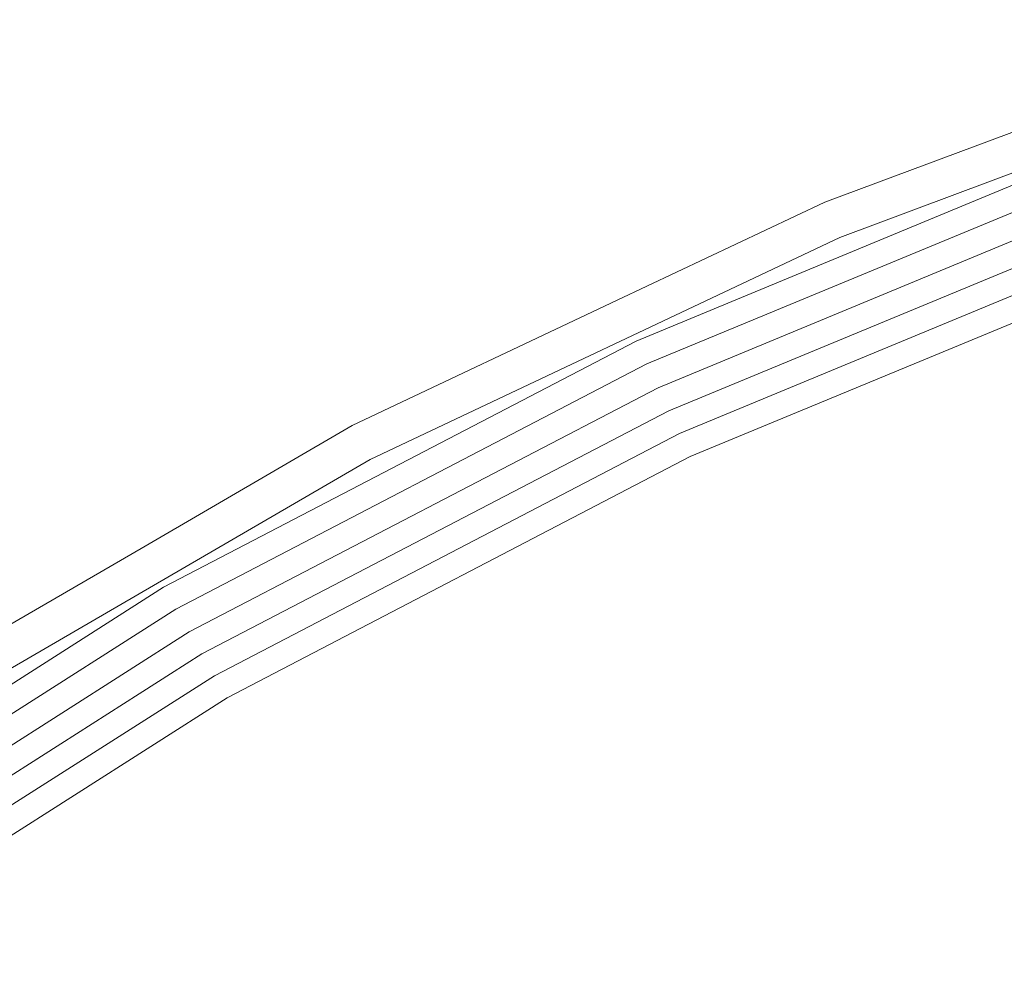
# Model space of a CAD drawing. Header units: millimetres. Extents: x -121 to 130, y -124 to 124.
# Tile 19 of 41: x -63 to -43, y 96 to 115. Entities that reach past the tile are written whole.
import ezdxf

# ---------------------------------------------------------------- set-up
doc = ezdxf.new("R2010")
doc.units = ezdxf.units.MM
doc.header["$LTSCALE"] = 25.4
doc.layers.add('Lighting-Moving Light', color=7, linetype='Continuous', lineweight=5, true_color=0x000000)

# ---------------------------------------------------------------- blocks, each defined once
blk = doc.blocks.new('Group-2-1')
at = {"layer": 'Lighting-Moving Light', "color": 7, "linetype": 'Continuous', "lineweight": 5, "transparency": 33554687}
for points, invisible_edges in [([(-38545.999, 5827.575, -578.545), (-38551.652, 5825.469, -578.545), (-38551.651, 5825.466, -578.48), (-38542.05, 5829.042, -578.48)], 14), ([(-38551.647, 5825.458, -578.415), (-38542.047, 5829.034, -578.415), (-38542.05, 5829.042, -578.48), (-38551.651, 5825.466, -578.48)], 15), ([(-38551.642, 5825.444, -578.352), (-38542.043, 5829.02, -578.352), (-38542.047, 5829.034, -578.415), (-38551.647, 5825.458, -578.415)], 15), ([(-38551.634, 5825.426, -578.29), (-38542.037, 5829.001, -578.29), (-38542.043, 5829.02, -578.352), (-38551.642, 5825.444, -578.352)], 15), ([(-38551.624, 5825.403, -578.23), (-38542.029, 5828.977, -578.23), (-38542.037, 5829.001, -578.29), (-38551.634, 5825.426, -578.29)], 15), ([(-38551.612, 5825.375, -578.172), (-38542.019, 5828.948, -578.172), (-38542.029, 5828.977, -578.23), (-38551.624, 5825.403, -578.23)], 15), ([(-38551.599, 5825.342, -578.117), (-38542.008, 5828.915, -578.117), (-38542.019, 5828.948, -578.172), (-38551.612, 5825.375, -578.172)], 15), ([(-38551.583, 5825.306, -578.066), (-38541.996, 5828.877, -578.066), (-38542.008, 5828.915, -578.117), (-38551.599, 5825.342, -578.117)], 15), ([(-38551.566, 5825.265, -578.018), (-38541.982, 5828.835, -578.018), (-38541.996, 5828.877, -578.066), (-38551.583, 5825.306, -578.066)], 15), ([(-38551.547, 5825.22, -577.974), (-38541.968, 5828.789, -577.974), (-38541.982, 5828.835, -578.018), (-38551.566, 5825.265, -578.018)], 15), ([(-38551.527, 5825.173, -577.935), (-38541.952, 5828.74, -577.935), (-38541.968, 5828.789, -577.974), (-38551.547, 5825.22, -577.974)], 15), ([(-38551.506, 5825.122, -577.9), (-38541.935, 5828.687, -577.9), (-38541.952, 5828.74, -577.935), (-38551.527, 5825.173, -577.935)], 15), ([(-38551.483, 5825.069, -577.87), (-38541.917, 5828.632, -577.87), (-38541.935, 5828.687, -577.9), (-38551.506, 5825.122, -577.9)], 15), ([(-38551.46, 5825.013, -577.845), (-38541.898, 5828.575, -577.845), (-38541.917, 5828.632, -577.87), (-38551.483, 5825.069, -577.87)], 15), ([(-38551.436, 5824.956, -577.825), (-38541.879, 5828.516, -577.825), (-38541.898, 5828.575, -577.845), (-38551.46, 5825.013, -577.845)], 15), ([(-38551.411, 5824.897, -577.811), (-38541.859, 5828.456, -577.811), (-38541.879, 5828.516, -577.825), (-38551.436, 5824.956, -577.825)], 15), ([(-38551.386, 5824.838, -577.803), (-38541.839, 5828.394, -577.803), (-38541.859, 5828.456, -577.811), (-38551.411, 5824.897, -577.811)], 15), ([(-38541.819, 5828.332, -577.8), (-38551.361, 5824.778, -577.8), (-38554.505, 5820.935, -577.8), (-38545.014, 5824.866, -577.8)], 10), ([(-38551.361, 5824.778, -577.8), (-38541.819, 5828.332, -577.8), (-38541.839, 5828.394, -577.803), (-38551.386, 5824.838, -577.803)], 14), ([(-38551.652, 5825.469, -578.545), (-38545.999, 5827.575, -578.545), (-38545.698, 5826.745, -677.312)], 10), ([(-38555.35, 5822.747, -677.312), (-38545.698, 5826.745, -677.312), (-38545.697, 5826.743, -677.355), (-38555.349, 5822.745, -677.355)], 14), ([(-38545.698, 5826.745, -677.312), (-38555.35, 5822.747, -677.312), (-38551.652, 5825.469, -578.545)], 10), ([(-38555.349, 5822.745, -677.355), (-38545.697, 5826.743, -677.355), (-38545.695, 5826.737, -677.397), (-38555.346, 5822.739, -677.397)], 15), ([(-38555.346, 5822.739, -677.397), (-38545.695, 5826.737, -677.397), (-38545.691, 5826.727, -677.438), (-38555.342, 5822.73, -677.438)], 15), ([(-38555.342, 5822.73, -677.438), (-38545.691, 5826.727, -677.438), (-38545.687, 5826.715, -677.478), (-38555.336, 5822.718, -677.478)], 15), ([(-38555.336, 5822.718, -677.478), (-38545.687, 5826.715, -677.478), (-38545.681, 5826.699, -677.518), (-38555.329, 5822.702, -677.518)], 15), ([(-38555.329, 5822.702, -677.518), (-38545.681, 5826.699, -677.518), (-38545.674, 5826.68, -677.555), (-38555.321, 5822.684, -677.555)], 15), ([(-38555.321, 5822.684, -677.555), (-38545.674, 5826.68, -677.555), (-38545.666, 5826.658, -677.591), (-38555.311, 5822.663, -677.591)], 15), ([(-38555.311, 5822.663, -677.591), (-38545.666, 5826.658, -677.591), (-38545.657, 5826.633, -677.624), (-38555.3, 5822.639, -677.624)], 15), ([(-38555.3, 5822.639, -677.624), (-38545.657, 5826.633, -677.624), (-38545.647, 5826.606, -677.655), (-38555.287, 5822.613, -677.655)], 15), ([(-38555.287, 5822.613, -677.655), (-38545.647, 5826.606, -677.655), (-38545.637, 5826.577, -677.684), (-38555.274, 5822.585, -677.684)], 15), ([(-38555.274, 5822.585, -677.684), (-38545.637, 5826.577, -677.684), (-38545.625, 5826.545, -677.71), (-38555.26, 5822.554, -677.71)], 15), ([(-38555.26, 5822.554, -677.71), (-38545.625, 5826.545, -677.71), (-38545.613, 5826.511, -677.733), (-38555.245, 5822.522, -677.733)], 15), ([(-38555.245, 5822.522, -677.733), (-38545.613, 5826.511, -677.733), (-38545.6, 5826.476, -677.752), (-38555.229, 5822.487, -677.752)], 15), ([(-38555.229, 5822.487, -677.752), (-38545.6, 5826.476, -677.752), (-38545.587, 5826.439, -677.769), (-38555.212, 5822.452, -677.769)], 15), ([(-38555.212, 5822.452, -677.769), (-38545.587, 5826.439, -677.769), (-38545.573, 5826.401, -677.782), (-38555.195, 5822.415, -677.782)], 15), ([(-38555.195, 5822.415, -677.782), (-38545.573, 5826.401, -677.782), (-38545.559, 5826.362, -677.792), (-38555.178, 5822.378, -677.792)], 15), ([(-38555.178, 5822.378, -677.792), (-38545.559, 5826.362, -677.792), (-38545.544, 5826.322, -677.798), (-38555.16, 5822.339, -677.798)], 15), ([(-38555.16, 5822.339, -677.798), (-38545.544, 5826.322, -677.798), (-38545.53, 5826.283, -677.8), (-38555.142, 5822.301, -677.8)], 11), ([(-38545.353, 5825.796, -677.8), (-38554.923, 5821.832, -677.8), (-38555.142, 5822.301, -677.8), (-38545.53, 5826.283, -677.8)], 10), ([(-38554.923, 5821.832, -677.8), (-38545.353, 5825.796, -677.8), (-38545.338, 5825.756, -677.798), (-38554.905, 5821.793, -677.798)], 14), ([(-38554.905, 5821.793, -677.798), (-38545.338, 5825.756, -677.798), (-38545.323, 5825.715, -677.793), (-38554.887, 5821.754, -677.793)], 15), ([(-38554.887, 5821.754, -677.793), (-38545.323, 5825.715, -677.793), (-38545.309, 5825.676, -677.783), (-38554.869, 5821.716, -677.783)], 15), ([(-38554.869, 5821.716, -677.783), (-38545.309, 5825.676, -677.783), (-38545.295, 5825.637, -677.77), (-38554.851, 5821.678, -677.77)], 15), ([(-38554.851, 5821.678, -677.77), (-38545.295, 5825.637, -677.77), (-38545.281, 5825.599, -677.754), (-38554.835, 5821.642, -677.754)], 15), ([(-38554.835, 5821.642, -677.754), (-38545.281, 5825.599, -677.754), (-38545.268, 5825.563, -677.734), (-38554.818, 5821.607, -677.734)], 15), ([(-38554.818, 5821.607, -677.734), (-38545.268, 5825.563, -677.734), (-38545.255, 5825.528, -677.711), (-38554.803, 5821.574, -677.711)], 15), ([(-38554.803, 5821.574, -677.711), (-38545.255, 5825.528, -677.711), (-38545.243, 5825.496, -677.684), (-38554.788, 5821.542, -677.684)], 15), ([(-38555.722, 5823.546, -578.545), (-38560.915, 5821.091, -578.545), (-38560.914, 5821.088, -578.48), (-38551.651, 5825.466, -578.48)], 14), ([(-38560.91, 5821.08, -578.415), (-38551.647, 5825.458, -578.415), (-38551.651, 5825.466, -578.48), (-38560.914, 5821.088, -578.48)], 15), ([(-38560.903, 5821.068, -578.352), (-38551.642, 5825.444, -578.352), (-38551.647, 5825.458, -578.415), (-38560.91, 5821.08, -578.415)], 15), ([(-38560.894, 5821.05, -578.29), (-38551.634, 5825.426, -578.29), (-38551.642, 5825.444, -578.352), (-38560.903, 5821.068, -578.352)], 15), ([(-38560.882, 5821.028, -578.23), (-38551.624, 5825.403, -578.23), (-38551.634, 5825.426, -578.29), (-38560.894, 5821.05, -578.29)], 15), ([(-38560.868, 5821.001, -578.172), (-38551.612, 5825.375, -578.172), (-38551.624, 5825.403, -578.23), (-38560.882, 5821.028, -578.23)], 15), ([(-38560.851, 5820.969, -578.117), (-38551.599, 5825.342, -578.117), (-38551.612, 5825.375, -578.172), (-38560.868, 5821.001, -578.172)], 15), ([(-38560.833, 5820.934, -578.066), (-38551.583, 5825.306, -578.066), (-38551.599, 5825.342, -578.117), (-38560.851, 5820.969, -578.117)], 15), ([(-38555.35, 5822.747, -677.312), (-38555.722, 5823.546, -578.545), (-38551.652, 5825.469, -578.545)], 9), ([(-38551.651, 5825.466, -578.48), (-38551.652, 5825.469, -578.545), (-38555.722, 5823.546, -578.545)], 9), ([(-38554.788, 5821.542, -677.684), (-38545.243, 5825.496, -677.684), (-38545.232, 5825.466, -677.655), (-38554.775, 5821.513, -677.655)], 15), ([(-38554.775, 5821.513, -677.655), (-38545.232, 5825.466, -677.655), (-38545.222, 5825.438, -677.624), (-38554.762, 5821.487, -677.624)], 15), ([(-38554.762, 5821.487, -677.624), (-38545.222, 5825.438, -677.624), (-38545.213, 5825.413, -677.589), (-38554.751, 5821.463, -677.589)], 15), ([(-38554.751, 5821.463, -677.589), (-38545.213, 5825.413, -677.589), (-38545.205, 5825.391, -677.553), (-38554.741, 5821.441, -677.553)], 15), ([(-38554.741, 5821.441, -677.553), (-38545.205, 5825.391, -677.553), (-38545.198, 5825.372, -677.515), (-38554.732, 5821.423, -677.515)], 15), ([(-38554.732, 5821.423, -677.515), (-38545.198, 5825.372, -677.515), (-38545.192, 5825.356, -677.475), (-38554.725, 5821.408, -677.475)], 15), ([(-38554.725, 5821.408, -677.475), (-38545.192, 5825.356, -677.475), (-38545.188, 5825.344, -677.433), (-38554.72, 5821.395, -677.433)], 15), ([(-38554.72, 5821.395, -677.433), (-38545.188, 5825.344, -677.433), (-38545.185, 5825.334, -677.391), (-38554.716, 5821.387, -677.391)], 15), ([(-38554.716, 5821.387, -677.391), (-38545.185, 5825.334, -677.391), (-38545.182, 5825.329, -677.348), (-38554.713, 5821.381, -677.348)], 15), ([(-38554.713, 5821.381, -677.348), (-38545.182, 5825.329, -677.348), (-38545.182, 5825.327, -677.305), (-38554.712, 5821.379, -677.305)], 11), ([(-38544.843, 5824.396, -578.305), (-38554.294, 5820.482, -578.305), (-38554.712, 5821.379, -677.305), (-38545.182, 5825.327, -677.305)], 10), ([(-38560.812, 5820.895, -578.018), (-38551.566, 5825.265, -578.018), (-38551.583, 5825.306, -578.066), (-38560.833, 5820.934, -578.066)], 15), ([(-38560.79, 5820.852, -577.974), (-38551.547, 5825.22, -577.974), (-38551.566, 5825.265, -578.018), (-38560.812, 5820.895, -578.018)], 15), ([(-38560.766, 5820.807, -577.935), (-38551.527, 5825.173, -577.935), (-38551.547, 5825.22, -577.974), (-38560.79, 5820.852, -577.974)], 15), ([(-38560.74, 5820.758, -577.9), (-38551.506, 5825.122, -577.9), (-38551.527, 5825.173, -577.935), (-38560.766, 5820.807, -577.935)], 15), ([(-38560.713, 5820.707, -577.87), (-38551.483, 5825.069, -577.87), (-38551.506, 5825.122, -577.9), (-38560.74, 5820.758, -577.9)], 15), ([(-38560.685, 5820.653, -577.845), (-38551.46, 5825.013, -577.845), (-38551.483, 5825.069, -577.87), (-38560.713, 5820.707, -577.87)], 15), ([(-38560.656, 5820.598, -577.825), (-38551.436, 5824.956, -577.825), (-38551.46, 5825.013, -577.845), (-38560.685, 5820.653, -577.845)], 15), ([(-38560.627, 5820.542, -577.811), (-38551.411, 5824.897, -577.811), (-38551.436, 5824.956, -577.825), (-38560.656, 5820.598, -577.825)], 15), ([(-38563.617, 5816.191, -577.8), (-38554.505, 5820.935, -577.8), (-38551.361, 5824.778, -577.8), (-38560.566, 5820.427, -577.8)], 10), ([(-38560.597, 5820.485, -577.803), (-38551.386, 5824.838, -577.803), (-38551.411, 5824.897, -577.811), (-38560.627, 5820.542, -577.811)], 15), ([(-38560.566, 5820.427, -577.8), (-38551.361, 5824.778, -577.8), (-38551.386, 5824.838, -577.803), (-38560.597, 5820.485, -577.803)], 14), ([(-38554.487, 5820.897, -577.802), (-38545, 5824.827, -577.802), (-38545.014, 5824.866, -577.8), (-38554.505, 5820.935, -577.8)], 11), ([(-38554.47, 5820.86, -577.807), (-38544.986, 5824.788, -577.807), (-38545, 5824.827, -577.802), (-38554.487, 5820.897, -577.802)], 15), ([(-38554.453, 5820.823, -577.815), (-38544.972, 5824.75, -577.815), (-38544.986, 5824.788, -577.807), (-38554.47, 5820.86, -577.807)], 15), ([(-38554.436, 5820.787, -577.827), (-38544.958, 5824.713, -577.827), (-38544.972, 5824.75, -577.815), (-38554.453, 5820.823, -577.815)], 15), ([(-38554.42, 5820.752, -577.843), (-38544.945, 5824.676, -577.843), (-38544.958, 5824.713, -577.827), (-38554.436, 5820.787, -577.827)], 15), ([(-38554.404, 5820.718, -577.861), (-38544.932, 5824.641, -577.861), (-38544.945, 5824.676, -577.843), (-38554.42, 5820.752, -577.843)], 15), ([(-38554.389, 5820.686, -577.882), (-38544.92, 5824.608, -577.882), (-38544.932, 5824.641, -577.861), (-38554.404, 5820.718, -577.861)], 15), ([(-38554.374, 5820.655, -577.907), (-38544.908, 5824.576, -577.907), (-38544.92, 5824.608, -577.882), (-38554.389, 5820.686, -577.882)], 15), ([(-38554.361, 5820.626, -577.934), (-38544.898, 5824.546, -577.934), (-38544.908, 5824.576, -577.907), (-38554.374, 5820.655, -577.907)], 15), ([(-38554.349, 5820.6, -577.963), (-38544.888, 5824.519, -577.963), (-38544.898, 5824.546, -577.934), (-38554.361, 5820.626, -577.934)], 15), ([(-38554.337, 5820.576, -577.995), (-38544.879, 5824.494, -577.995), (-38544.888, 5824.519, -577.963), (-38554.349, 5820.6, -577.963)], 15), ([(-38554.327, 5820.554, -578.029), (-38544.87, 5824.471, -578.029), (-38544.879, 5824.494, -577.995), (-38554.337, 5820.576, -577.995)], 15), ([(-38554.318, 5820.535, -578.065), (-38544.863, 5824.451, -578.065), (-38544.87, 5824.471, -578.029), (-38554.327, 5820.554, -578.029)], 15), ([(-38554.311, 5820.519, -578.103), (-38544.857, 5824.434, -578.103), (-38544.863, 5824.451, -578.065), (-38554.318, 5820.535, -578.065)], 15), ([(-38554.305, 5820.505, -578.141), (-38544.852, 5824.421, -578.141), (-38544.857, 5824.434, -578.103), (-38554.311, 5820.519, -578.103)], 15), ([(-38554.3, 5820.495, -578.181), (-38544.848, 5824.41, -578.181), (-38544.852, 5824.421, -578.141), (-38554.305, 5820.505, -578.141)], 15), ([(-38554.296, 5820.487, -578.222), (-38544.845, 5824.402, -578.222), (-38544.848, 5824.41, -578.181), (-38554.3, 5820.495, -578.181)], 15), ([(-38554.294, 5820.483, -578.263), (-38544.844, 5824.398, -578.263), (-38544.845, 5824.402, -578.222), (-38554.296, 5820.487, -578.222)], 15), ([(-38554.294, 5820.482, -578.305), (-38544.843, 5824.396, -578.305), (-38544.844, 5824.398, -578.263), (-38554.294, 5820.483, -578.263)], 14), ([(-38560.915, 5821.091, -578.545), (-38555.722, 5823.546, -578.545), (-38555.35, 5822.747, -677.312)], 10), ([(-38564.617, 5817.923, -677.312), (-38555.35, 5822.747, -677.312), (-38555.349, 5822.745, -677.355), (-38564.615, 5817.921, -677.355)], 14), ([(-38555.35, 5822.747, -677.312), (-38564.617, 5817.923, -677.312), (-38560.915, 5821.091, -578.545)], 10), ([(-38564.615, 5817.921, -677.355), (-38555.349, 5822.745, -677.355), (-38555.346, 5822.739, -677.397), (-38564.612, 5817.915, -677.397)], 15), ([(-38564.612, 5817.915, -677.397), (-38555.346, 5822.739, -677.397), (-38555.342, 5822.73, -677.438), (-38564.607, 5817.907, -677.438)], 15), ([(-38564.607, 5817.907, -677.438), (-38555.342, 5822.73, -677.438), (-38555.336, 5822.718, -677.478), (-38564.601, 5817.895, -677.478)], 15), ([(-38564.601, 5817.895, -677.478), (-38555.336, 5822.718, -677.478), (-38555.329, 5822.702, -677.518), (-38564.592, 5817.88, -677.518)], 15), ([(-38564.592, 5817.88, -677.518), (-38555.329, 5822.702, -677.518), (-38555.321, 5822.684, -677.555), (-38564.582, 5817.863, -677.555)], 15), ([(-38564.582, 5817.863, -677.555), (-38555.321, 5822.684, -677.555), (-38555.311, 5822.663, -677.591), (-38564.57, 5817.843, -677.591)], 15), ([(-38564.57, 5817.843, -677.591), (-38555.311, 5822.663, -677.591), (-38555.3, 5822.639, -677.624), (-38564.557, 5817.82, -677.624)], 15), ([(-38564.557, 5817.82, -677.624), (-38555.3, 5822.639, -677.624), (-38555.287, 5822.613, -677.655), (-38564.543, 5817.795, -677.655)], 15), ([(-38564.543, 5817.795, -677.655), (-38555.287, 5822.613, -677.655), (-38555.274, 5822.585, -677.684), (-38564.527, 5817.768, -677.684)], 15), ([(-38564.527, 5817.768, -677.684), (-38555.274, 5822.585, -677.684), (-38555.26, 5822.554, -677.71), (-38564.51, 5817.739, -677.71)], 15), ([(-38564.51, 5817.739, -677.71), (-38555.26, 5822.554, -677.71), (-38555.245, 5822.522, -677.733), (-38564.492, 5817.708, -677.733)], 15), ([(-38564.492, 5817.708, -677.733), (-38555.245, 5822.522, -677.733), (-38555.229, 5822.487, -677.752), (-38564.473, 5817.675, -677.752)], 15), ([(-38564.473, 5817.675, -677.752), (-38555.229, 5822.487, -677.752), (-38555.212, 5822.452, -677.769), (-38564.454, 5817.641, -677.769)], 15), ([(-38564.454, 5817.641, -677.769), (-38555.212, 5822.452, -677.769), (-38555.195, 5822.415, -677.782), (-38564.434, 5817.606, -677.782)], 15), ([(-38564.434, 5817.606, -677.782), (-38555.195, 5822.415, -677.782), (-38555.178, 5822.378, -677.792), (-38564.413, 5817.57, -677.792)], 15), ([(-38564.413, 5817.57, -677.792), (-38555.178, 5822.378, -677.792), (-38555.16, 5822.339, -677.798), (-38564.392, 5817.534, -677.798)], 15), ([(-38564.392, 5817.534, -677.798), (-38555.16, 5822.339, -677.798), (-38555.142, 5822.301, -677.8), (-38564.371, 5817.497, -677.8)], 11), ([(-38564.371, 5817.497, -677.8), (-38555.142, 5822.301, -677.8), (-38554.923, 5821.832, -677.8), (-38564.112, 5817.049, -677.8)], 10), ([(-38564.112, 5817.049, -677.8), (-38554.923, 5821.832, -677.8), (-38554.905, 5821.793, -677.798), (-38564.09, 5817.011, -677.798)], 14), ([(-38564.09, 5817.011, -677.798), (-38554.905, 5821.793, -677.798), (-38554.887, 5821.754, -677.793), (-38564.069, 5816.974, -677.793)], 15), ([(-38564.069, 5816.974, -677.793), (-38554.887, 5821.754, -677.793), (-38554.869, 5821.716, -677.783), (-38564.048, 5816.937, -677.783)], 15), ([(-38564.048, 5816.937, -677.783), (-38554.869, 5821.716, -677.783), (-38554.851, 5821.678, -677.77), (-38564.027, 5816.902, -677.77)], 15), ([(-38564.027, 5816.902, -677.77), (-38554.851, 5821.678, -677.77), (-38554.835, 5821.642, -677.754), (-38564.007, 5816.867, -677.754)], 15), ([(-38564.007, 5816.867, -677.754), (-38554.835, 5821.642, -677.754), (-38554.818, 5821.607, -677.734), (-38563.988, 5816.834, -677.734)], 15), ([(-38563.988, 5816.834, -677.734), (-38554.818, 5821.607, -677.734), (-38554.803, 5821.574, -677.711), (-38563.969, 5816.802, -677.711)], 15), ([(-38563.969, 5816.802, -677.711), (-38554.803, 5821.574, -677.711), (-38554.788, 5821.542, -677.684), (-38563.952, 5816.772, -677.684)], 15), ([(-38563.952, 5816.772, -677.684), (-38554.788, 5821.542, -677.684), (-38554.775, 5821.513, -677.655), (-38563.936, 5816.744, -677.655)], 15), ([(-38563.936, 5816.744, -677.655), (-38554.775, 5821.513, -677.655), (-38554.762, 5821.487, -677.624), (-38563.921, 5816.719, -677.624)], 15), ([(-38563.921, 5816.719, -677.624), (-38554.762, 5821.487, -677.624), (-38554.751, 5821.463, -677.589), (-38563.908, 5816.696, -677.589)], 15), ([(-38563.908, 5816.696, -677.589), (-38554.751, 5821.463, -677.589), (-38554.741, 5821.441, -677.553), (-38563.896, 5816.675, -677.553)], 15), ([(-38563.896, 5816.675, -677.553), (-38554.741, 5821.441, -677.553), (-38554.732, 5821.423, -677.515), (-38563.886, 5816.658, -677.515)], 15), ([(-38563.886, 5816.658, -677.515), (-38554.732, 5821.423, -677.515), (-38554.725, 5821.408, -677.475), (-38563.878, 5816.643, -677.475)], 15), ([(-38563.878, 5816.643, -677.475), (-38554.725, 5821.408, -677.475), (-38554.72, 5821.395, -677.433), (-38563.871, 5816.632, -677.433)], 15), ([(-38563.871, 5816.632, -677.433), (-38554.72, 5821.395, -677.433), (-38554.716, 5821.387, -677.391), (-38563.866, 5816.623, -677.391)], 15), ([(-38563.866, 5816.623, -677.391), (-38554.716, 5821.387, -677.391), (-38554.713, 5821.381, -677.348), (-38563.863, 5816.618, -677.348)], 15), ([(-38563.863, 5816.618, -677.348), (-38554.713, 5821.381, -677.348), (-38554.712, 5821.379, -677.305), (-38563.862, 5816.616, -677.305)], 11), ([(-38554.294, 5820.482, -578.305), (-38563.367, 5815.758, -578.305), (-38563.862, 5816.616, -677.305), (-38554.712, 5821.379, -677.305)], 10), ([(-38565.056, 5818.685, -578.545), (-38569.774, 5815.944, -578.545), (-38569.772, 5815.941, -578.48), (-38560.914, 5821.088, -578.48)], 14), ([(-38569.768, 5815.934, -578.415), (-38560.91, 5821.08, -578.415), (-38560.914, 5821.088, -578.48), (-38569.772, 5815.941, -578.48)], 15), ([(-38569.76, 5815.921, -578.352), (-38560.903, 5821.068, -578.352), (-38560.91, 5821.08, -578.415), (-38569.768, 5815.934, -578.415)], 15), ([(-38569.749, 5815.905, -578.29), (-38560.894, 5821.05, -578.29), (-38560.903, 5821.068, -578.352), (-38569.76, 5815.921, -578.352)], 15), ([(-38564.617, 5817.923, -677.312), (-38565.056, 5818.685, -578.545), (-38560.915, 5821.091, -578.545)], 9), ([(-38560.914, 5821.088, -578.48), (-38560.915, 5821.091, -578.545), (-38565.056, 5818.685, -578.545)], 9), ([(-38569.735, 5815.883, -578.23), (-38560.882, 5821.028, -578.23), (-38560.894, 5821.05, -578.29), (-38569.749, 5815.905, -578.29)], 15), ([(-38569.719, 5815.858, -578.172), (-38560.868, 5821.001, -578.172), (-38560.882, 5821.028, -578.23), (-38569.735, 5815.883, -578.23)], 15), ([(-38569.7, 5815.828, -578.117), (-38560.851, 5820.969, -578.117), (-38560.868, 5821.001, -578.172), (-38569.719, 5815.858, -578.172)], 15), ([(-38569.679, 5815.794, -578.066), (-38560.833, 5820.934, -578.066), (-38560.851, 5820.969, -578.117), (-38569.7, 5815.828, -578.117)], 15), ([(-38569.655, 5815.757, -578.018), (-38560.812, 5820.895, -578.018), (-38560.833, 5820.934, -578.066), (-38569.679, 5815.794, -578.066)], 15), ([(-38569.629, 5815.717, -577.974), (-38560.79, 5820.852, -577.974), (-38560.812, 5820.895, -578.018), (-38569.655, 5815.757, -578.018)], 15), ([(-38563.596, 5816.155, -577.802), (-38554.487, 5820.897, -577.802), (-38554.505, 5820.935, -577.8), (-38563.617, 5816.191, -577.8)], 11), ([(-38563.576, 5816.12, -577.807), (-38554.47, 5820.86, -577.807), (-38554.487, 5820.897, -577.802), (-38563.596, 5816.155, -577.802)], 15), ([(-38569.601, 5815.673, -577.935), (-38560.766, 5820.807, -577.935), (-38560.79, 5820.852, -577.974), (-38569.629, 5815.717, -577.974)], 15), ([(-38569.571, 5815.627, -577.9), (-38560.74, 5820.758, -577.9), (-38560.766, 5820.807, -577.935), (-38569.601, 5815.673, -577.935)], 15), ([(-38569.54, 5815.578, -577.87), (-38560.713, 5820.707, -577.87), (-38560.74, 5820.758, -577.9), (-38569.571, 5815.627, -577.9)], 15), ([(-38569.508, 5815.527, -577.845), (-38560.685, 5820.653, -577.845), (-38560.713, 5820.707, -577.87), (-38569.54, 5815.578, -577.87)], 15), ([(-38563.555, 5816.084, -577.815), (-38554.453, 5820.823, -577.815), (-38554.47, 5820.86, -577.807), (-38563.576, 5816.12, -577.807)], 15), ([(-38563.535, 5816.05, -577.827), (-38554.436, 5820.787, -577.827), (-38554.453, 5820.823, -577.815), (-38563.555, 5816.084, -577.815)], 15), ([(-38563.516, 5816.016, -577.843), (-38554.42, 5820.752, -577.843), (-38554.436, 5820.787, -577.827), (-38563.535, 5816.05, -577.827)], 15), ([(-38563.497, 5815.984, -577.861), (-38554.404, 5820.718, -577.861), (-38554.42, 5820.752, -577.843), (-38563.516, 5816.016, -577.843)], 15), ([(-38563.479, 5815.953, -577.882), (-38554.389, 5820.686, -577.882), (-38554.404, 5820.718, -577.861), (-38563.497, 5815.984, -577.861)], 15), ([(-38563.463, 5815.924, -577.907), (-38554.374, 5820.655, -577.907), (-38554.389, 5820.686, -577.882), (-38563.479, 5815.953, -577.882)], 15), ([(-38569.474, 5815.475, -577.825), (-38560.656, 5820.598, -577.825), (-38560.685, 5820.653, -577.845), (-38569.508, 5815.527, -577.845)], 15), ([(-38569.44, 5815.421, -577.811), (-38560.627, 5820.542, -577.811), (-38560.656, 5820.598, -577.825), (-38569.474, 5815.475, -577.825)], 15), ([(-38569.405, 5815.367, -577.803), (-38560.597, 5820.485, -577.803), (-38560.627, 5820.542, -577.811), (-38569.44, 5815.421, -577.811)], 15), ([(-38563.447, 5815.897, -577.934), (-38554.361, 5820.626, -577.934), (-38554.374, 5820.655, -577.907), (-38563.463, 5815.924, -577.907)], 15), ([(-38563.432, 5815.871, -577.963), (-38554.349, 5820.6, -577.963), (-38554.361, 5820.626, -577.934), (-38563.447, 5815.897, -577.934)], 15), ([(-38563.419, 5815.848, -577.995), (-38554.337, 5820.576, -577.995), (-38554.349, 5820.6, -577.963), (-38563.432, 5815.871, -577.963)], 15), ([(-38563.407, 5815.827, -578.029), (-38554.327, 5820.554, -578.029), (-38554.337, 5820.576, -577.995), (-38563.419, 5815.848, -577.995)], 15), ([(-38563.396, 5815.809, -578.065), (-38554.318, 5820.535, -578.065), (-38554.327, 5820.554, -578.029), (-38563.407, 5815.827, -578.029)], 15), ([(-38563.387, 5815.794, -578.103), (-38554.311, 5820.519, -578.103), (-38554.318, 5820.535, -578.065), (-38563.396, 5815.809, -578.065)], 15), ([(-38563.38, 5815.781, -578.141), (-38554.305, 5820.505, -578.141), (-38554.311, 5820.519, -578.103), (-38563.387, 5815.794, -578.103)], 15), ([(-38563.374, 5815.771, -578.181), (-38554.3, 5820.495, -578.181), (-38554.305, 5820.505, -578.141), (-38563.38, 5815.781, -578.141)], 15), ([(-38563.37, 5815.764, -578.222), (-38554.296, 5820.487, -578.222), (-38554.3, 5820.495, -578.181), (-38563.374, 5815.771, -578.181)], 15), ([(-38563.368, 5815.76, -578.263), (-38554.294, 5820.483, -578.263), (-38554.296, 5820.487, -578.222), (-38563.37, 5815.764, -578.222)], 15), ([(-38572.281, 5810.672, -577.8), (-38563.617, 5816.191, -577.8), (-38560.566, 5820.427, -577.8), (-38569.37, 5815.312, -577.8)], 10), ([(-38569.37, 5815.312, -577.8), (-38560.566, 5820.427, -577.8), (-38560.597, 5820.485, -577.803), (-38569.405, 5815.367, -577.803)], 14), ([(-38563.367, 5815.758, -578.305), (-38554.294, 5820.482, -578.305), (-38554.294, 5820.483, -578.263), (-38563.368, 5815.76, -578.263)], 14), ([(-38569.774, 5815.944, -578.545), (-38565.056, 5818.685, -578.545), (-38564.617, 5817.923, -677.312)], 10), ([(-38573.428, 5812.31, -677.312), (-38564.617, 5817.923, -677.312), (-38564.615, 5817.921, -677.355), (-38573.426, 5812.308, -677.355)], 14), ([(-38564.617, 5817.923, -677.312), (-38573.428, 5812.31, -677.312), (-38569.774, 5815.944, -578.545)], 10), ([(-38573.426, 5812.308, -677.355), (-38564.615, 5817.921, -677.355), (-38564.612, 5817.915, -677.397), (-38573.423, 5812.302, -677.397)], 15), ([(-38573.423, 5812.302, -677.397), (-38564.612, 5817.915, -677.397), (-38564.607, 5817.907, -677.438), (-38573.417, 5812.294, -677.438)], 15), ([(-38573.417, 5812.294, -677.438), (-38564.607, 5817.907, -677.438), (-38564.601, 5817.895, -677.478), (-38573.409, 5812.283, -677.478)], 15), ([(-38573.409, 5812.283, -677.478), (-38564.601, 5817.895, -677.478), (-38564.592, 5817.88, -677.518), (-38573.4, 5812.269, -677.518)], 15), ([(-38573.4, 5812.269, -677.518), (-38564.592, 5817.88, -677.518), (-38564.582, 5817.863, -677.555), (-38573.388, 5812.253, -677.555)], 15), ([(-38573.388, 5812.253, -677.555), (-38564.582, 5817.863, -677.555), (-38564.57, 5817.843, -677.591), (-38573.375, 5812.234, -677.591)], 15), ([(-38573.375, 5812.234, -677.591), (-38564.57, 5817.843, -677.591), (-38564.557, 5817.82, -677.624), (-38573.36, 5812.212, -677.624)], 15), ([(-38573.36, 5812.212, -677.624), (-38564.557, 5817.82, -677.624), (-38564.543, 5817.795, -677.655), (-38573.343, 5812.189, -677.655)], 15), ([(-38573.343, 5812.189, -677.655), (-38564.543, 5817.795, -677.655), (-38564.527, 5817.768, -677.684), (-38573.325, 5812.163, -677.684)], 15), ([(-38573.325, 5812.163, -677.684), (-38564.527, 5817.768, -677.684), (-38564.51, 5817.739, -677.71), (-38573.306, 5812.135, -677.71)], 15), ([(-38573.306, 5812.135, -677.71), (-38564.51, 5817.739, -677.71), (-38564.492, 5817.708, -677.733), (-38573.285, 5812.106, -677.733)], 15), ([(-38573.285, 5812.106, -677.733), (-38564.492, 5817.708, -677.733), (-38564.473, 5817.675, -677.752), (-38573.263, 5812.075, -677.752)], 15), ([(-38573.263, 5812.075, -677.752), (-38564.473, 5817.675, -677.752), (-38564.454, 5817.641, -677.769), (-38573.241, 5812.043, -677.769)], 15), ([(-38573.241, 5812.043, -677.769), (-38564.454, 5817.641, -677.769), (-38564.434, 5817.606, -677.782), (-38573.218, 5812.01, -677.782)], 15), ([(-38573.218, 5812.01, -677.782), (-38564.434, 5817.606, -677.782), (-38564.413, 5817.57, -677.792), (-38573.194, 5811.976, -677.792)], 15), ([(-38573.194, 5811.976, -677.792), (-38564.413, 5817.57, -677.792), (-38564.392, 5817.534, -677.798), (-38573.17, 5811.941, -677.798)], 15), ([(-38573.17, 5811.941, -677.798), (-38564.392, 5817.534, -677.798), (-38564.371, 5817.497, -677.8), (-38573.146, 5811.907, -677.8)], 11), ([(-38564.112, 5817.049, -677.8), (-38572.849, 5811.483, -677.8), (-38573.146, 5811.907, -677.8), (-38564.371, 5817.497, -677.8)], 10), ([(-38572.849, 5811.483, -677.8), (-38564.112, 5817.049, -677.8), (-38564.09, 5817.011, -677.798), (-38572.824, 5811.447, -677.798)], 14), ([(-38572.824, 5811.447, -677.798), (-38564.09, 5817.011, -677.798), (-38564.069, 5816.974, -677.793), (-38572.799, 5811.412, -677.793)], 15), ([(-38572.799, 5811.412, -677.793), (-38564.069, 5816.974, -677.793), (-38564.048, 5816.937, -677.783), (-38572.775, 5811.377, -677.783)], 15), ([(-38572.775, 5811.377, -677.783), (-38564.048, 5816.937, -677.783), (-38564.027, 5816.902, -677.77), (-38572.751, 5811.344, -677.77)], 15), ([(-38572.751, 5811.344, -677.77), (-38564.027, 5816.902, -677.77), (-38564.007, 5816.867, -677.754), (-38572.728, 5811.311, -677.754)], 15), ([(-38572.728, 5811.311, -677.754), (-38564.007, 5816.867, -677.754), (-38563.988, 5816.834, -677.734), (-38572.706, 5811.279, -677.734)], 15), ([(-38572.706, 5811.279, -677.734), (-38563.988, 5816.834, -677.734), (-38563.969, 5816.802, -677.711), (-38572.685, 5811.249, -677.711)], 15), ([(-38572.685, 5811.249, -677.711), (-38563.969, 5816.802, -677.711), (-38563.952, 5816.772, -677.684), (-38572.665, 5811.221, -677.684)], 15), ([(-38572.665, 5811.221, -677.684), (-38563.952, 5816.772, -677.684), (-38563.936, 5816.744, -677.655), (-38572.647, 5811.195, -677.655)], 15), ([(-38572.647, 5811.195, -677.655), (-38563.936, 5816.744, -677.655), (-38563.921, 5816.719, -677.624), (-38572.63, 5811.171, -677.624)], 15), ([(-38572.63, 5811.171, -677.624), (-38563.921, 5816.719, -677.624), (-38563.908, 5816.696, -677.589), (-38572.615, 5811.149, -677.589)], 15), ([(-38572.615, 5811.149, -677.589), (-38563.908, 5816.696, -677.589), (-38563.896, 5816.675, -677.553), (-38572.601, 5811.13, -677.553)], 15), ([(-38572.601, 5811.13, -677.553), (-38563.896, 5816.675, -677.553), (-38563.886, 5816.658, -677.515), (-38572.59, 5811.113, -677.515)], 15), ([(-38572.59, 5811.113, -677.515), (-38563.886, 5816.658, -677.515), (-38563.878, 5816.643, -677.475), (-38572.58, 5811.099, -677.475)], 15), ([(-38572.58, 5811.099, -677.475), (-38563.878, 5816.643, -677.475), (-38563.871, 5816.632, -677.433), (-38572.572, 5811.088, -677.433)], 15), ([(-38572.572, 5811.088, -677.433), (-38563.871, 5816.632, -677.433), (-38563.866, 5816.623, -677.391), (-38572.567, 5811.08, -677.391)], 15), ([(-38572.567, 5811.08, -677.391), (-38563.866, 5816.623, -677.391), (-38563.863, 5816.618, -677.348), (-38572.563, 5811.075, -677.348)], 15), ([(-38572.563, 5811.075, -677.348), (-38563.863, 5816.618, -677.348), (-38563.862, 5816.616, -677.305), (-38572.562, 5811.073, -677.305)], 11), ([(-38563.367, 5815.758, -578.305), (-38571.994, 5810.262, -578.305), (-38572.562, 5811.073, -677.305), (-38563.862, 5816.616, -677.305)], 10), ([(-38572.257, 5810.638, -577.802), (-38563.596, 5816.155, -577.802), (-38563.617, 5816.191, -577.8), (-38572.281, 5810.672, -577.8)], 11), ([(-38572.233, 5810.604, -577.807), (-38563.576, 5816.12, -577.807), (-38563.596, 5816.155, -577.802), (-38572.257, 5810.638, -577.802)], 15), ([(-38572.21, 5810.571, -577.815), (-38563.555, 5816.084, -577.815), (-38563.576, 5816.12, -577.807), (-38572.233, 5810.604, -577.807)], 15), ([(-38572.187, 5810.538, -577.827), (-38563.535, 5816.05, -577.827), (-38563.555, 5816.084, -577.815), (-38572.21, 5810.571, -577.815)], 15), ([(-38572.165, 5810.506, -577.843), (-38563.516, 5816.016, -577.843), (-38563.535, 5816.05, -577.827), (-38572.187, 5810.538, -577.827)], 15), ([(-38572.144, 5810.476, -577.861), (-38563.497, 5815.984, -577.861), (-38563.516, 5816.016, -577.843), (-38572.165, 5810.506, -577.843)], 15), ([(-38572.123, 5810.447, -577.882), (-38563.479, 5815.953, -577.882), (-38563.497, 5815.984, -577.861), (-38572.144, 5810.476, -577.861)], 15), ([(-38572.104, 5810.419, -577.907), (-38563.463, 5815.924, -577.907), (-38563.479, 5815.953, -577.882), (-38572.123, 5810.447, -577.882)], 15), ([(-38572.086, 5810.393, -577.934), (-38563.447, 5815.897, -577.934), (-38563.463, 5815.924, -577.907), (-38572.104, 5810.419, -577.907)], 15), ([(-38572.069, 5810.369, -577.963), (-38563.432, 5815.871, -577.963), (-38563.447, 5815.897, -577.934), (-38572.086, 5810.393, -577.934)], 15), ([(-38572.054, 5810.347, -577.995), (-38563.419, 5815.848, -577.995), (-38563.432, 5815.871, -577.963), (-38572.069, 5810.369, -577.963)], 15), ([(-38572.04, 5810.328, -578.029), (-38563.407, 5815.827, -578.029), (-38563.419, 5815.848, -577.995), (-38572.054, 5810.347, -577.995)], 15), ([(-38572.028, 5810.31, -578.065), (-38563.396, 5815.809, -578.065), (-38563.407, 5815.827, -578.029), (-38572.04, 5810.328, -578.029)], 15), ([(-38572.018, 5810.296, -578.103), (-38563.387, 5815.794, -578.103), (-38563.396, 5815.809, -578.065), (-38572.028, 5810.31, -578.065)], 15), ([(-38572.009, 5810.283, -578.141), (-38563.38, 5815.781, -578.141), (-38563.387, 5815.794, -578.103), (-38572.018, 5810.296, -578.103)], 15), ([(-38572.002, 5810.274, -578.181), (-38563.374, 5815.771, -578.181), (-38563.38, 5815.781, -578.141), (-38572.009, 5810.283, -578.141)], 15), ([(-38571.998, 5810.267, -578.222), (-38563.37, 5815.764, -578.222), (-38563.374, 5815.771, -578.181), (-38572.002, 5810.274, -578.181)], 15), ([(-38571.995, 5810.263, -578.263), (-38563.368, 5815.76, -578.263), (-38563.37, 5815.764, -578.222), (-38571.998, 5810.267, -578.222)], 15), ([(-38571.994, 5810.262, -578.305), (-38563.367, 5815.758, -578.305), (-38563.368, 5815.76, -578.263), (-38571.995, 5810.263, -578.263)], 14)]:
    blk.add_3dface(points, dxfattribs=dict(at, invisible_edges=invisible_edges))
at = {"layer": 'Lighting-Moving Light', "color": 0, "flags": 1}
for tag in ['Yoke', 'Body', 'Base', 'Lens']:
    blk.add_attdef(tag, (-23394.144, 17430.034), '', height=0.18, dxfattribs=at)

msp = doc.modelspace()

# ---------------------------------------------------------------- block references
at = {"layer": 'Lighting-Moving Light', "color": 7, "transparency": 33554687}
msp.add_blockref('Group-2-1', (38504.739, -5714.213), dxfattribs=at)

doc.saveas('drawing.dxf')
